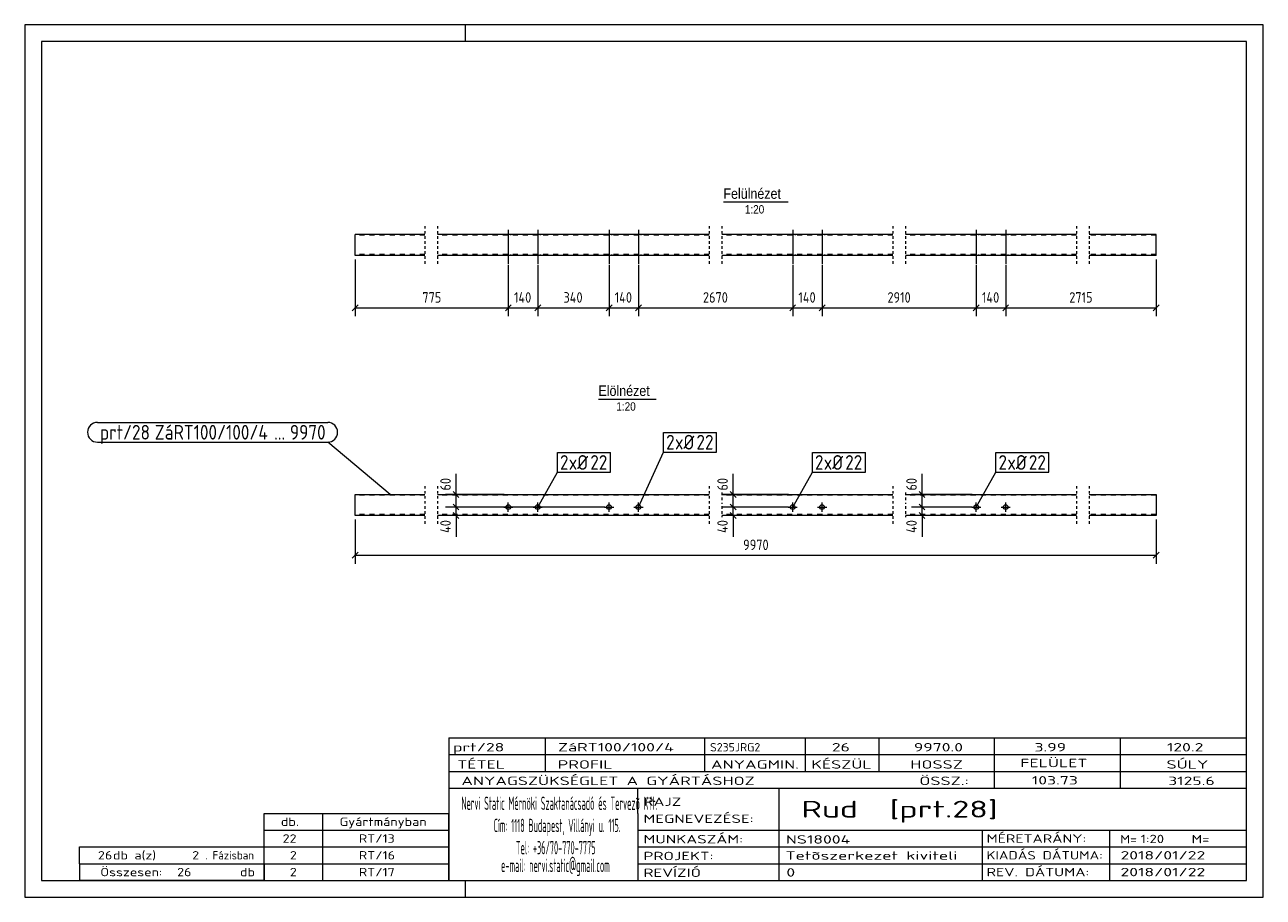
# Model space of a CAD drawing. Header units: millimetres. Extents: x 1 to 296, y 1 to 209.
import ezdxf

# ---------------------------------------------------------------- set-up
doc = ezdxf.new("R2010")
doc.units = ezdxf.units.MM
doc.header["$LTSCALE"] = 0.6
for name, pattern in [('XKITLINE00', [0]), ('XKITLINE01', [4, 1, -1, 1, -1]), ('XKITLINE02', [4, 2, -2])]:
    doc.linetypes.add(name, pattern=pattern)
for name, color, linetype, lineweight in [('Bolt', 7, 'Continuous', 0), ('BoltMark', 3, 'Continuous', 0), ('DrawingSheet', 5, 'Continuous', 0), ('OtherObjectType', 1, 'Continuous', 0), ('Part', 2, 'Continuous', 0), ('PartMark', 3, 'Continuous', 0), ('Z-DIMENSIONS', 1, 'Continuous', 0)]:
    doc.layers.add(name, color=color, linetype=linetype, lineweight=lineweight)
doc.styles.add('ARIAL', font='ARIAL.TTF')
doc.styles.add('ISOCPEUR', font='ISOCPEUR.TTF')

msp = doc.modelspace()

# ---------------------------------------------------------------- linework, layer by layer
at = {"layer": 'Bolt', "color": 4, "linetype": 'XKITLINE00', "lineweight": 0}
for p, q in [((116.18, 160.12), (116.18, 152)), ((123.18, 160.12), (123.18, 152)), ((140.18, 160.12), (140.18, 152)), ((147.18, 160.12), (147.18, 152)), ((183.92, 160.12), (183.92, 152)), ((190.92, 160.12), (190.92, 152)), ((227.65, 160.12), (227.65, 152)), ((234.65, 160.12), (234.65, 152)), ((115.63, 159), (115.63, 158.8)), ((116.73, 159), (116.73, 158.8)), ((122.63, 159), (122.63, 158.8)), ((123.73, 159), (123.73, 158.8)), ((139.63, 159), (139.63, 158.8)), ((140.73, 159), (140.73, 158.8)), ((146.63, 159), (146.63, 158.8)), ((147.73, 159), (147.73, 158.8)), ((183.37, 159), (183.37, 158.8)), ((184.47, 159), (184.47, 158.8)), ((190.37, 159), (190.37, 158.8)), ((191.47, 159), (191.47, 158.8)), ((227.1, 159), (227.1, 158.8)), ((228.2, 159), (228.2, 158.8)), ((234.1, 159), (234.1, 158.8)), ((235.2, 159), (235.2, 158.8)), ((115.63, 154.2), (115.63, 154)), ((116.73, 154.2), (116.73, 154)), ((122.63, 154.2), (122.63, 154)), ((123.73, 154.2), (123.73, 154)), ((139.63, 154.2), (139.63, 154)), ((140.73, 154.2), (140.73, 154)), ((146.63, 154.2), (146.63, 154)), ((147.73, 154.2), (147.73, 154)), ((183.37, 154.2), (183.37, 154)), ((184.47, 154.2), (184.47, 154)), ((190.37, 154.2), (190.37, 154)), ((191.47, 154.2), (191.47, 154)), ((227.1, 154.2), (227.1, 154)), ((228.2, 154.2), (228.2, 154)), ((234.1, 154.2), (234.1, 154)), ((235.2, 154.2), (235.2, 154)), ((116.18, 92.92), (116.18, 95.12)), ((123.18, 92.92), (123.18, 95.12)), ((140.18, 92.92), (140.18, 95.12)), ((147.18, 92.92), (147.18, 95.12)), ((183.92, 92.92), (183.92, 95.12)), ((190.92, 92.92), (190.92, 95.12)), ((227.65, 92.92), (227.65, 95.12)), ((234.65, 92.92), (234.65, 95.12)), ((115.08, 94.02), (117.28, 94.02)), ((122.08, 94.02), (124.28, 94.02)), ((139.08, 94.02), (141.28, 94.02)), ((146.08, 94.02), (148.28, 94.02)), ((182.82, 94.02), (185.02, 94.02)), ((189.82, 94.02), (192.02, 94.02)), ((226.55, 94.02), (228.75, 94.02)), ((233.55, 94.02), (235.75, 94.02))]:
    msp.add_line(p, q, dxfattribs=at)
for centre in [(116.18, 94.02), (123.18, 94.02), (140.18, 94.02), (147.18, 94.02), (183.92, 94.02), (190.92, 94.02), (227.65, 94.02), (234.65, 94.02)]:
    msp.add_circle(centre, 0.55, dxfattribs=at)
at = {"layer": 'BoltMark', "color": 7, "linetype": 'XKITLINE00', "lineweight": 0}
for p, q in [((153.17, 111.83), (165.8, 111.83)), ((153.17, 107.13), (153.17, 111.83)), ((165.8, 107.13), (165.8, 111.83)), ((127.88, 107), (140.51, 107)), ((127.88, 102.3), (127.88, 107)), ((140.51, 102.3), (140.51, 107)), ((147.18, 94.02), (153.17, 107.13)), ((153.17, 107.13), (165.8, 107.13)), ((188.61, 107), (201.24, 107)), ((188.61, 102.3), (188.61, 107)), ((201.24, 102.3), (201.24, 107)), ((232.34, 107), (244.97, 107)), ((232.34, 102.3), (232.34, 107)), ((244.97, 102.3), (244.97, 107)), ((123.18, 94.02), (127.88, 102.3)), ((127.88, 102.3), (140.51, 102.3)), ((183.92, 94.02), (188.61, 102.3)), ((188.61, 102.3), (201.24, 102.3)), ((227.65, 94.02), (232.34, 102.3)), ((232.34, 102.3), (244.97, 102.3))]:
    msp.add_line(p, q, dxfattribs=at)
at = {"layer": 'DrawingSheet', "color": 2, "linetype": 'XKITLINE00', "lineweight": 0}
for p, q in [((296, 209), (1, 209)), ((1, 209), (1, 1)), ((106, 205), (106, 209)), ((296, 1), (296, 209)), ((106, 1), (106, 5)), ((1, 1), (296, 1))]:
    msp.add_line(p, q, dxfattribs=at)
at = {"layer": 'DrawingSheet', "color": 3, "linetype": 'XKITLINE00', "lineweight": 0}
for p, q in [((292, 205), (5, 205)), ((5, 205), (5, 5)), ((292, 5), (292, 205)), ((5, 5), (292, 5))]:
    msp.add_line(p, q, dxfattribs=at)
at = {"layer": 'OtherObjectType', "color": 6, "linetype": 'XKITLINE00', "lineweight": 0}
for p, q in [((167.42, 166.75), (182.81, 166.75)), ((137.65, 119.75), (151.37, 119.75))]:
    msp.add_line(p, q, dxfattribs=at)
at = {"layer": 'OtherObjectType', "color": 7, "linetype": 'XKITLINE00', "lineweight": 0}
for p, q in [((102, 39), (292, 39)), ((102, 39), (102, 35)), ((102, 39), (292, 39)), ((125, 35), (125, 39)), ((163, 35), (163, 39)), ((187, 35), (187, 39)), ((204.5, 35), (204.5, 39)), ((232, 35), (232, 39)), ((262, 35), (262, 39)), ((292, 35), (292, 39)), ((102, 35), (292, 35)), ((102, 35), (102, 5)), ((102, 35), (292, 35)), ((125, 31), (125, 35)), ((163, 31), (163, 35)), ((187, 31), (187, 35)), ((204.5, 31), (204.5, 35)), ((232, 31), (232, 35)), ((262, 31), (262, 35)), ((292, 31), (292, 35)), ((102, 31), (292, 31)), ((232, 27), (232, 31)), ((262, 27), (262, 31)), ((292, 27), (292, 31)), ((102, 27), (292, 27)), ((147, 21), (147, 27)), ((180.7, 17), (180.7, 27)), ((292, 21), (292, 27)), ((58, 21), (102, 21)), ((58, 17), (58, 21)), ((72, 17), (72, 21)), ((102, 17), (102, 21)), ((147, 21), (147, 5)), ((292, 17), (292, 21)), ((58, 17), (102, 17)), ((58, 13), (58, 17)), ((72, 13), (72, 17)), ((102, 13), (102, 17)), ((147, 17), (292, 17)), ((180.7, 5), (180.7, 17)), ((229.16, 13), (229.16, 17)), ((259.5, 5), (259.5, 17)), ((292, 13), (292, 17)), ((14, 9), (14, 13)), ((14, 13), (58, 13)), ((14, 13), (58, 13)), ((58, 9), (58, 13)), ((58, 13), (102, 13)), ((58, 9), (58, 13)), ((72, 9), (72, 13)), ((102, 9), (102, 13)), ((147, 13), (292, 13)), ((229.16, 5), (229.16, 13)), ((292, 9), (292, 13)), ((14, 9), (58, 9)), ((14, 9), (14, 5)), ((14, 9), (58, 9)), ((58, 9), (58, 5)), ((58, 9), (102, 9)), ((58, 5), (58, 9)), ((72, 5), (72, 9)), ((102, 5), (102, 9)), ((147, 9), (292, 9)), ((292, 5), (292, 9)), ((58, 5), (14, 5)), ((58, 5), (102, 5)), ((102, 5), (292, 5)), ((139.5, 5), (292, 5))]:
    msp.add_line(p, q, dxfattribs=at)
at = {"layer": 'Part', "color": 2, "linetype": 'XKITLINE01', "lineweight": 0}
for p, q in [((96.32, 161), (96.32, 156.8)), ((99.32, 161), (99.32, 156.8)), ((164.05, 161), (164.05, 156.8)), ((167.05, 161), (167.05, 156.8)), ((207.78, 161), (207.78, 156.8)), ((210.78, 161), (210.78, 156.8)), ((251.51, 161), (251.51, 156.8)), ((254.51, 161), (254.51, 156.8)), ((96.32, 156.2), (96.32, 152)), ((99.32, 156.2), (99.32, 152)), ((164.05, 156.2), (164.05, 152)), ((167.05, 156.2), (167.05, 152)), ((207.78, 156.2), (207.78, 152)), ((210.78, 156.2), (210.78, 152)), ((251.51, 156.2), (251.51, 152)), ((254.51, 156.2), (254.51, 152)), ((96.32, 99.03), (96.32, 94.82)), ((99.32, 99.03), (99.32, 94.82)), ((164.05, 99.03), (164.05, 94.82)), ((167.05, 97.46), (167.05, 94.82)), ((207.78, 99.03), (207.78, 94.82)), ((210.78, 97.46), (210.78, 94.82)), ((251.51, 99.03), (251.51, 94.82)), ((254.51, 99.03), (254.51, 94.82)), ((96.32, 94.22), (96.32, 90.02)), ((99.32, 94.22), (99.32, 90.02)), ((164.05, 94.22), (164.05, 90.02)), ((167.05, 94.22), (167.05, 91.59)), ((207.78, 94.22), (207.78, 90.02)), ((210.78, 94.22), (210.78, 91.59)), ((251.51, 94.22), (251.51, 90.02)), ((254.51, 94.22), (254.51, 90.02))]:
    msp.add_line(p, q, dxfattribs=at)
at = {"layer": 'Part', "color": 2, "linetype": 'XKITLINE00', "lineweight": 0}
for p, q in [((79.72, 154), (79.72, 159)), ((96.32, 159), (79.72, 159)), ((164.05, 159), (99.32, 159)), ((207.78, 159), (167.05, 159)), ((251.51, 159), (210.78, 159)), ((270.51, 159), (254.51, 159)), ((270.51, 154), (270.51, 159)), ((96.32, 154), (79.72, 154)), ((164.05, 154), (99.32, 154)), ((207.78, 154), (167.05, 154)), ((251.51, 154), (210.78, 154)), ((270.51, 154), (254.51, 154)), ((79.72, 92.02), (79.72, 97.02)), ((79.72, 97.02), (96.32, 97.02)), ((99.32, 97.02), (164.05, 97.02)), ((167.05, 97.02), (207.78, 97.02)), ((210.78, 97.02), (251.51, 97.02)), ((254.51, 97.02), (270.51, 97.02)), ((270.51, 97.02), (270.51, 92.02)), ((96.32, 92.02), (79.72, 92.02)), ((164.05, 92.02), (99.32, 92.02)), ((207.78, 92.02), (167.05, 92.02)), ((251.51, 92.02), (210.78, 92.02)), ((270.51, 92.02), (254.51, 92.02))]:
    msp.add_line(p, q, dxfattribs=at)
at = {"layer": 'Part', "color": 7, "linetype": 'XKITLINE02', "lineweight": 0}
for p, q in [((96.32, 158.8), (79.72, 158.8)), ((164.05, 158.8), (99.32, 158.8)), ((207.78, 158.8), (167.05, 158.8)), ((251.51, 158.8), (210.78, 158.8)), ((270.51, 158.8), (254.51, 158.8)), ((96.32, 154.2), (79.72, 154.2)), ((164.05, 154.2), (99.32, 154.2)), ((207.78, 154.2), (167.05, 154.2)), ((251.51, 154.2), (210.78, 154.2)), ((270.51, 154.2), (254.51, 154.2)), ((96.32, 96.82), (79.72, 96.82)), ((164.05, 96.82), (99.32, 96.82)), ((207.78, 96.82), (167.05, 96.82)), ((251.51, 96.82), (210.78, 96.82)), ((270.51, 96.82), (254.51, 96.82)), ((96.32, 92.22), (79.72, 92.22)), ((164.05, 92.22), (99.32, 92.22)), ((207.78, 92.22), (167.05, 92.22)), ((251.51, 92.22), (210.78, 92.22)), ((270.51, 92.22), (254.51, 92.22))]:
    msp.add_line(p, q, dxfattribs=at)
at = {"layer": 'PartMark', "color": 7, "linetype": 'XKITLINE00', "lineweight": 0}
for p, q in [((18.3, 114.2), (73.18, 114.2)), ((18.3, 109.5), (73.18, 109.5)), ((88.03, 97), (73.18, 109.5))]:
    msp.add_line(p, q, dxfattribs=at)
for centre, start, end in [((18.3, 111.85), 90, 270), ((73.18, 111.85), 270, 90)]:
    msp.add_arc(centre, 2.35, start, end, dxfattribs=at)
at = {"layer": 'Z-DIMENSIONS', "color": 7, "linetype": 'XKITLINE00', "lineweight": 0}
for p, q in [((79.72, 153), (79.72, 139.5)), ((116.18, 151.75), (116.18, 139.5)), ((116.18, 151.75), (116.18, 139.5)), ((123.18, 151.75), (123.18, 139.5)), ((123.18, 151.75), (123.18, 139.5)), ((140.18, 151.75), (140.18, 139.5)), ((140.18, 151.75), (140.18, 139.5)), ((147.18, 151.75), (147.18, 139.5)), ((147.18, 151.75), (147.18, 139.5)), ((183.92, 151.75), (183.92, 139.5)), ((183.92, 151.75), (183.92, 139.5)), ((190.92, 151.75), (190.92, 139.5)), ((190.92, 151.75), (190.92, 139.5)), ((227.65, 151.75), (227.65, 139.5)), ((227.65, 151.75), (227.65, 139.5)), ((234.65, 151.75), (234.65, 139.5)), ((234.65, 151.75), (234.65, 139.5)), ((270.51, 153), (270.51, 139.5)), ((80.43, 142.21), (79.01, 140.79)), ((116.89, 142.21), (115.48, 140.79)), ((116.89, 142.21), (115.48, 140.79)), ((123.89, 142.21), (122.48, 140.79)), ((123.89, 142.21), (122.48, 140.79)), ((140.89, 142.21), (139.48, 140.79)), ((140.89, 142.21), (139.48, 140.79)), ((147.89, 142.21), (146.48, 140.79)), ((147.89, 142.21), (146.48, 140.79)), ((184.62, 142.21), (183.21, 140.79)), ((184.62, 142.21), (183.21, 140.79)), ((191.62, 142.21), (190.21, 140.79)), ((191.62, 142.21), (190.21, 140.79)), ((228.35, 142.21), (226.94, 140.79)), ((228.35, 142.21), (226.94, 140.79)), ((235.35, 142.21), (233.94, 140.79)), ((235.35, 142.21), (233.94, 140.79)), ((271.22, 142.21), (269.81, 140.79)), ((79.72, 141.5), (116.18, 141.5)), ((116.18, 141.5), (123.18, 141.5)), ((123.18, 141.5), (140.18, 141.5)), ((140.18, 141.5), (147.18, 141.5)), ((147.18, 141.5), (183.92, 141.5)), ((183.92, 141.5), (190.92, 141.5)), ((190.92, 141.5), (227.65, 141.5)), ((227.65, 141.5), (234.65, 141.5)), ((234.65, 141.5), (270.51, 141.5)), ((103.72, 97.02), (103.72, 101.91)), ((103.72, 97.02), (103.72, 101.91)), ((169.72, 97.02), (169.72, 101.91)), ((169.72, 97.02), (169.72, 101.91)), ((214.72, 97.02), (214.72, 101.91)), ((214.72, 97.02), (214.72, 101.91)), ((103.01, 97.73), (104.43, 96.32)), ((169.01, 97.73), (170.43, 96.32)), ((214.01, 97.73), (215.43, 96.32)), ((115.18, 97.02), (101.22, 97.02)), ((103.01, 94.73), (104.43, 93.32)), ((103.01, 94.73), (104.43, 93.32)), ((103.72, 94.02), (103.72, 97.02)), ((182.92, 97.02), (167.22, 97.02)), ((169.01, 94.73), (170.43, 93.32)), ((169.01, 94.73), (170.43, 93.32)), ((169.72, 94.02), (169.72, 97.02)), ((226.65, 97.02), (212.22, 97.02)), ((214.01, 94.73), (215.43, 93.32)), ((214.01, 94.73), (215.43, 93.32)), ((214.72, 94.02), (214.72, 97.02)), ((139.18, 94.02), (101.22, 94.02)), ((139.18, 94.02), (101.22, 94.02)), ((115.18, 92.02), (101.22, 92.02)), ((103.01, 92.73), (104.43, 91.32)), ((103.72, 92.02), (103.72, 94.02)), ((103.72, 92.02), (103.72, 86.93)), ((103.72, 92.02), (103.72, 86.93)), ((182.92, 94.02), (167.22, 94.02)), ((182.92, 94.02), (167.22, 94.02)), ((182.92, 92.02), (167.22, 92.02)), ((169.01, 92.73), (170.43, 91.32)), ((169.72, 92.02), (169.72, 94.02)), ((169.72, 92.02), (169.72, 86.93)), ((169.72, 92.02), (169.72, 86.93)), ((226.65, 94.02), (212.22, 94.02)), ((226.65, 94.02), (212.22, 94.02)), ((226.65, 92.02), (212.22, 92.02)), ((214.01, 92.73), (215.43, 91.32)), ((214.72, 92.02), (214.72, 94.02)), ((214.72, 92.02), (214.72, 86.93)), ((214.72, 92.02), (214.72, 86.93)), ((79.72, 91.02), (79.72, 80.52)), ((270.51, 91.02), (270.51, 80.52)), ((80.43, 83.23), (79.01, 81.82)), ((271.22, 83.23), (269.81, 81.82)), ((79.72, 82.52), (270.51, 82.52))]:
    msp.add_line(p, q, dxfattribs=at)
at = {"layer": 'Z-DIMENSIONS', "color": 3}
for p in [(79.72, 141.5), (116.18, 141.5), (116.18, 141.5), (123.18, 141.5), (123.18, 141.5), (140.18, 141.5), (140.18, 141.5), (147.18, 141.5), (147.18, 141.5), (183.92, 141.5), (183.92, 141.5), (190.92, 141.5), (190.92, 141.5), (227.65, 141.5), (227.65, 141.5), (234.65, 141.5), (234.65, 141.5), (270.51, 141.5), (103.72, 97.02), (169.72, 97.02), (214.72, 97.02), (103.72, 94.02), (103.72, 94.02), (103.72, 92.02), (169.72, 94.02), (169.72, 94.02), (169.72, 92.02), (214.72, 94.02), (214.72, 94.02), (214.72, 92.02), (79.72, 82.52), (270.51, 82.52)]:
    msp.add_point(p, dxfattribs=at)

# ---------------------------------------------------------------- texts
at = {"layer": 'BoltMark', "color": 3, "style": 'ISOCPEUR', "width": 0.85}
for s, p in [('2', (153.77, 107.73)), ('xØ', (155.88, 107.73)), ('22', (160.99, 107.73)), ('2', (128.48, 102.9)), ('xØ', (130.58, 102.9)), ('22', (135.7, 102.9)), ('2', (189.21, 102.9)), ('xØ', (191.31, 102.9)), ('22', (196.43, 102.9)), ('2', (232.94, 102.9)), ('xØ', (235.05, 102.9)), ('22', (240.16, 102.9))]:
    msp.add_text(s, height=3.5, dxfattribs=at).set_placement(p)
at = {"layer": 'OtherObjectType', "color": 6, "style": 'ARIAL', "width": 0.85}
for s, height, p in [('Felülnézet', 2.5, (167.42, 167.5)), ('1:20', 2, (172.52, 164)), ('Elölnézet', 2.5, (137.65, 120.5)), ('1:20', 2, (141.91, 117))]:
    msp.add_text(s, height=height, dxfattribs=at).set_placement(p)
at = {"layer": 'OtherObjectType', "color": 7, "style": 'ISOCPEUR'}
for s, height, width, p in [('prt/28', 2, 1.525501, (103, 35.76)), ('ZáRT100/100/4', 2, 1.525501, (128, 35.76)), ('S235JRG2', 2, 1.02, (164.22, 35.76)), ('26', 2, 1.525501, (193.24, 35.76)), ('9970.0', 2, 1.525501, (212.78, 35.76)), ('3.99', 2, 1.525501, (241.51, 35.76)), ('120.2', 2, 1.525501, (273.06, 35.76)), ('TÉTEL', 2, 1.525501, (104, 31.66)), ('PROFIL', 2, 1.525501, (127.96, 31.66)), ('ANYAGMIN.', 2, 1.525501, (164.47, 31.66)), ('KÉSZÜL', 2, 1.525501, (188.37, 31.66)), ('HOSSZ', 2, 1.525501, (211.96, 31.66)), ('FELÜLET', 2, 1.525501, (238.13, 32)), ('SÚLY', 2, 1.525501, (272.96, 31.66)), ('ANYAGSZÜKSÉGLET A GYÁRTÁSHOZ', 2, 1.525501, (105, 27.75)), ('ÖSSZ.:', 2, 1.525501, (214.1, 27.75)), ('103.73', 2, 1.525501, (240.89, 27.88)), ('3125.6', 2, 1.525501, (273.36, 27.75)), ('Nervi Static Mérnöki\xa0Szaktanácsadó\xa0és\xa0Tervezõ Kft.', 3.1765, 0.403093, (105, 21.82)), ('RAJZ', 2, 1.445, (148.38, 22.78)), ('Rud  [prt.28]', 4, 1.474651, (186, 20)), ('MEGNEVEZÉSE:', 2, 1.445, (148.38, 18.72)), ('db.', 2, 1.211571, (62, 18)), ('Gyártmányban', 2, 1.211571, (76, 18)), ('Cím:\xa01118 Budapest, Villányi u. 115.', 3.1765, 0.403093, (112.69, 16.53)), ('22', 2, 1.211571, (62.43, 14)), ('RT/13', 2, 1.211571, (80.57, 14)), ('MUNKASZÁM:', 2, 1.445, (148.38, 13.84)), ('NS18004', 2, 1.525501, (182.28, 13.78)), ('MÉRETARÁNY:', 2, 1.36, (230.1, 14)), ('M=', 2, 1.211571, (261.91, 13.84)), ('1:20', 2, 1.275, (266.79, 13.9)), ('M=', 2, 1.275, (278.95, 13.87)), ('26', 2, 1.211571, (18.43, 10)), ('db a(z)', 2, 1.211571, (22, 10)), ('2', 2, 1.211571, (40.86, 10)), ('. Fázisban', 2, 0.935, (44, 10)), ('2', 2, 1.211571, (64.14, 10)), ('RT/16', 2, 1.211571, (80.57, 10)), ('Tel:\xa0+36/70-770-7775', 3.1765, 0.403093, (117.97, 11.24)), ('PROJEKT:', 2, 1.445, (148.38, 9.84)), ('Tetõszerkezet kiviteli ', 2, 1.525501, (182.2, 9.94)), ('KIADÁS DÁTUMA:', 2, 1.275, (230.1, 10)), ('2018/01/22', 2, 1.525501, (262, 10)), ('e-mail:\xa0nervi.static@gmail.com', 3.1765, 0.403093, (114.45, 7)), ('Összesen:            db', 2, 1.211571, (19, 6)), ('26', 2, 1.211571, (37.29, 6)), ('2', 2, 1.211571, (64.14, 6)), ('RT/17', 2, 1.211571, (80.57, 6)), ('REVÍZIÓ', 2, 1.445, (148.38, 5.84)), ('0', 2, 1.525501, (182.41, 5.92)), ('REV. DÁTUMA:', 2, 1.36, (230.1, 6)), ('2018/01/22', 2, 1.525501, (262, 6))]:
    msp.add_text(s, height=height, dxfattribs=dict(at, width=width)).set_placement(p)
at = {"layer": 'PartMark', "color": 3, "style": 'ISOCPEUR', "width": 0.85}
for s, p in [('prt/28', (18.9, 110.1)), ('ZáRT100/100/4', (31.98, 110.1)), ('9970', (64.16, 110.1)), ('...', (60.4, 110.1))]:
    msp.add_text(s, height=3.5, dxfattribs=at).set_placement(p)
at = {"layer": 'Z-DIMENSIONS', "color": 3, "style": 'ISOCPEUR', "width": 0.85}
for s, p in [('775', (95.7, 142.75)), ('140', (117.53, 142.75)), ('340', (129.32, 142.75)), ('140', (141.53, 142.75)), ('2670', (162.54, 142.75)), ('140', (185.27, 142.75)), ('2910', (206.49, 142.75)), ('140', (229, 142.75)), ('2715', (249.79, 142.75)), ('9970', (172.11, 83.77))]:
    msp.add_text(s, height=2.5, dxfattribs=at).set_placement(p)
for s, p in [('60', (102.47, 97.96)), ('60', (168.47, 97.96)), ('60', (213.47, 97.96)), ('40', (102.47, 87.86)), ('40', (168.47, 87.86)), ('40', (213.47, 87.86))]:
    msp.add_text(s, height=2.5, rotation=90.0002, dxfattribs=at).set_placement(p)

doc.saveas('drawing.dxf')
